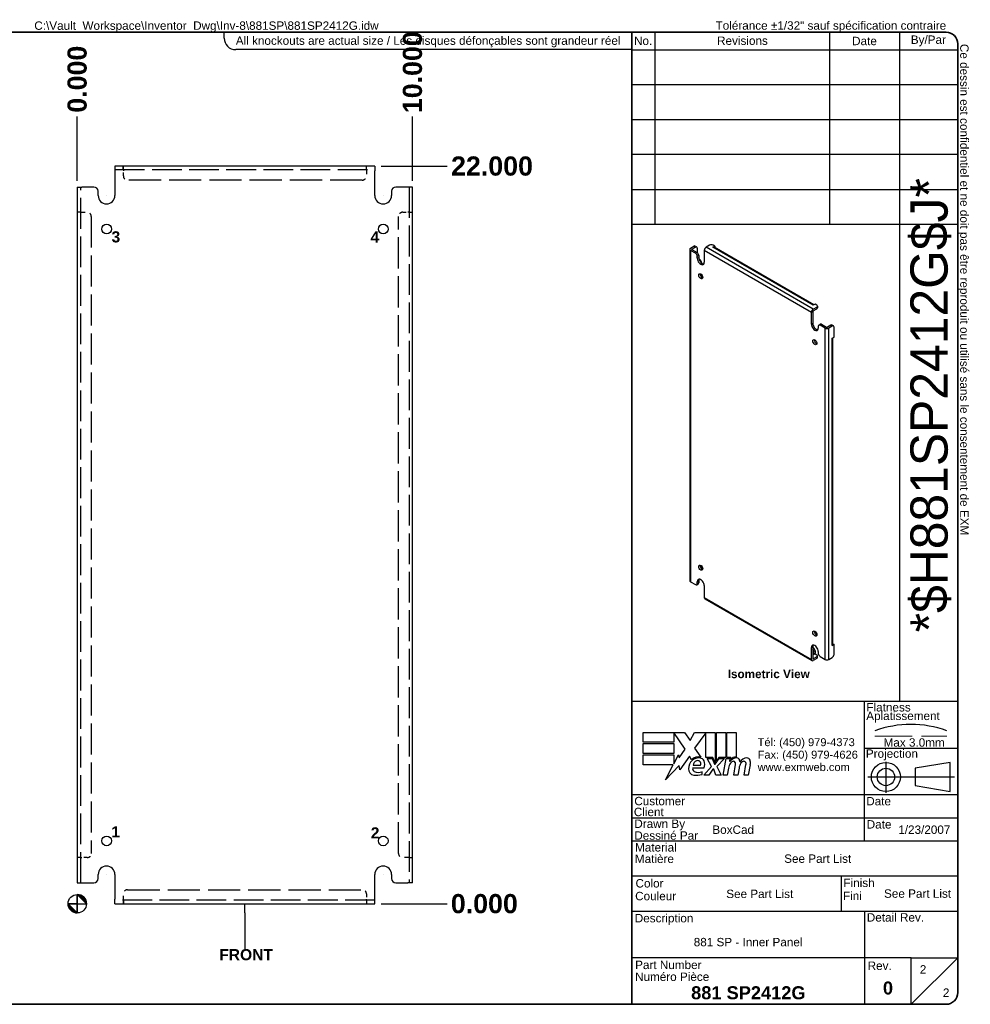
# Model space of a CAD drawing. Header units: inches. Extents: x 1.7 to 47.3, y 1.2 to 30.6.
# Tile 2 of 2: x 18.9 to 47.3, y 1.2 to 30.6. Entities that reach past the tile are written whole.
import ezdxf
from ezdxf.enums import TextEntityAlignment as Align

# ---------------------------------------------------------------- set-up
doc = ezdxf.new("R2010")
doc.units = ezdxf.units.IN
doc.header["$LTSCALE"] = 4.761905
doc.header["$MEASUREMENT"] = 0
for name, pattern in [('CHAIN', [0.7087, 0.4724, -0.0591, 0.1181, -0.0591]), ('DASHED', [0.2067, 0.1654, -0.0413]), ('DASHED_SPACE', [0.2067, 0.1654, -0.0413])]:
    doc.linetypes.add(name, pattern=pattern)
doc.layers.get('0').update_dxf_attribs({"lineweight": 25})
for name, color, linetype, lineweight in [('Centerline(ANSI)', 7, 'Continuous', 25), ('Dimensions(ANSI)', 7, 'Continuous', 25), ('Hidden Edges(ANSI)', 7, 'DASHED_SPACE', 25), ('Sketch Geometry(ANSI)', 7, 'Continuous', 25), ('Symbols(ANSI)', 7, 'Continuous', 25), ('Visible Edges(ANSI)', 7, 'Continuous', 25), ('Visible Tangent Edges(ANSI)', 7, 'Continuous', 25), ('Work Point(ANSI)', 7, 'Continuous', 25)]:
    doc.layers.add(name, color=color, linetype=linetype, lineweight=lineweight)
doc.styles.add('Current-ANSI', font='arial.ttf')
doc.styles.add('Dimension-ANSI', font='arialbd.ttf')
doc.styles.add('Text Style44', font='arialbd.ttf')
doc.styles.add('Text Style83', font='FRE3OF9X.TTF')
doc.dimstyles.new('INCH-ANSI', dxfattribs={"dimscale": 4.761905, "dimtxt": 0.12, "dimasz": 0.098425, "dimexe": 0.04, "dimexo": 0.04, "dimgap": 0.031496, "dimtad": 0, "dimtih": 1, "dimtoh": 1, "dimdec": 3, "dimrnd": 1e-08, "dimzin": 0, "dimdsep": 46, "dimtxsty": 'Dimension-ANSI', "dimcen": 0.09, "dimdle": 0.312, "dimclrd": 179, "dimclre": 179, "dimclrt": 7, "dimadec": 1, "dimazin": 0, "dimtfac": 1, "dimtdec": 3, "dimtofl": 0, "dimtmove": 0, "dimatfit": 3, "dimfxl": 1, "dimtolj": 1, "dimtzin": 4, "dimlwd": 25, "dimlwe": 25, "dimarcsym": 0})
doc.dimstyles.new('INCH-ANSI-VERTICAL', dxfattribs={"dimscale": 4.761905, "dimtxt": 0.12, "dimasz": 0.098425, "dimexe": 0.04, "dimexo": 0.04, "dimgap": 0.031496, "dimtad": 0, "dimtih": 1, "dimtoh": 1, "dimdec": 3, "dimrnd": 1e-08, "dimzin": 0, "dimdsep": 46, "dimtxsty": 'Dimension-ANSI', "dimcen": 0.09, "dimdle": 0.312, "dimclrd": 179, "dimclre": 179, "dimclrt": 7, "dimadec": 1, "dimazin": 0, "dimtfac": 1, "dimtdec": 3, "dimtofl": 0, "dimtmove": 0, "dimatfit": 3, "dimfxl": 1, "dimtolj": 1, "dimtzin": 4, "dimlwd": 25, "dimlwe": 25, "dimarcsym": 0})

# ---------------------------------------------------------------- blocks, each defined once
blk = doc.blocks.new('Origin Indicator Symbol1')
at = {"layer": 'Dimensions(ANSI)'}
h = blk.add_hatch(color=7, dxfattribs=at)
edge = h.paths.add_edge_path(flags=0)
edge.add_line((7.11, 1.433), (7.208, 1.334))
edge.add_arc((7.11, 1.334), 0.0984, 0, 90)
h = blk.add_hatch(color=7, dxfattribs=at)
edge = h.paths.add_edge_path(flags=0)
edge.add_line((7.11, 1.236), (7.011, 1.334))
edge.add_arc((7.11, 1.334), 0.0984, 180, 270)
at = {"layer": 'Dimensions(ANSI)', "color": 7, "linetype": 'Continuous'}
for p, q in [((7.11, 1.433), (7.208, 1.334)), ((7.11, 1.236), (7.011, 1.334))]:
    blk.add_line(p, q, dxfattribs=at)
at = {"layer": 'Dimensions(ANSI)', "color": 7, "linetype": 'Continuous', "flags": 128}
for points in [[(7.11, 1.334), (7.208, 1.334), (7.11, 1.433), (7.11, 1.334)], [(7.11, 1.334), (7.11, 1.433), (7.11, 1.236), (7.11, 1.334)], [(7.11, 1.334), (7.11, 1.236), (7.011, 1.334), (7.11, 1.334)], [(7.11, 1.334), (7.011, 1.334), (7.11, 1.334), (7.11, 1.334)]]:
    blk.add_lwpolyline(points, dxfattribs=at)
at = {"layer": 'Dimensions(ANSI)', "color": 7, "linetype": 'Continuous'}
blk.add_circle((7.11, 1.334), 0.0984, dxfattribs=at)
for start, end in [(0, 90), (180, 270)]:
    blk.add_arc((7.11, 1.334), 0.0984, start, end, dxfattribs=at)
at = {"layer": 'Dimensions(ANSI)', "color": 7}
for points in [[(7.11, 1.334), (7.208, 1.334), (7.11, 1.433), (7.11, 1.334)], [(7.11, 1.334), (7.11, 1.433), (7.11, 1.236), (7.11, 1.334)], [(7.11, 1.334), (7.11, 1.236), (7.011, 1.334), (7.11, 1.334)], [(7.11, 1.334), (7.011, 1.334), (7.11, 1.334)]]:
    blk.add_solid(points, dxfattribs=at)
blk = doc.blocks.new('Datum Identifier4')
at = {"layer": 'Symbols(ANSI)', "color": 7, "linetype": 'Continuous', "lineweight": 25}
for p, q in [((8.91, 1.236), (8.91, 1.334)), ((8.91, 1.236), (8.91, 1.034)), ((8.91, 1.034), (8.91, 0.85))]:
    blk.add_line(p, q, dxfattribs=at)
at = {"layer": 'Symbols(ANSI)', "color": 7, "insert": (8.634, 0.726), "char_height": 0.12, "attachment_point": 7, "line_spacing_factor": 0.25, "style": 'Dimension-ANSI'}
blk.add_mtext('FRONT', dxfattribs=at)
blk = doc.blocks.new('Leader Text1')
at = {"layer": 'Symbols(ANSI)', "color": 7, "insert": (7.478, 8.433), "char_height": 0.12, "attachment_point": 7, "line_spacing_factor": 0.25, "style": 'Dimension-ANSI'}
blk.add_mtext('3', dxfattribs=at)
blk = doc.blocks.new('Leader Text2')
at = {"layer": 'Symbols(ANSI)', "color": 7, "insert": (10.259, 8.434), "char_height": 0.12, "attachment_point": 7, "line_spacing_factor": 0.25, "style": 'Dimension-ANSI'}
blk.add_mtext('4', dxfattribs=at)
blk = doc.blocks.new('Leader Text3')
at = {"layer": 'Symbols(ANSI)', "color": 7, "insert": (7.476, 2.046), "char_height": 0.12, "attachment_point": 7, "line_spacing_factor": 0.25, "style": 'Dimension-ANSI'}
blk.add_mtext('1', dxfattribs=at)
blk = doc.blocks.new('Leader Text4')
at = {"layer": 'Symbols(ANSI)', "color": 7, "insert": (10.261, 2.035), "char_height": 0.12, "attachment_point": 7, "line_spacing_factor": 0.25, "style": 'Dimension-ANSI'}
blk.add_mtext('2', dxfattribs=at)
blk = doc.blocks.new('*D15')
at = {"layer": 'Defpoints', "color": 0, "linetype": 'Continuous', "transparency": 16777216}
for p in [(20.617, 27.693), (20.617, 25.586), (20.617, 25.586)]:
    blk.add_point(p, dxfattribs=at)
at = {"layer": 'Dimensions(ANSI)', "color": 179, "linetype": 'Continuous', "lineweight": 25, "transparency": 16777216}
blk.add_line((20.617, 25.777), (20.617, 27.693), dxfattribs=at)
at = {"layer": 'Dimensions(ANSI)', "color": 7, "linetype": 'Continuous', "lineweight": 25, "transparency": 16777216, "insert": (20.617, 28.805), "char_height": 0.5714, "attachment_point": 5, "rotation": 90, "style": 'Dimension-ANSI'}
blk.add_mtext('\\A1;0.000', dxfattribs=at)
blk = doc.blocks.new('*D16')
at = {"layer": 'Defpoints', "color": 0, "linetype": 'Continuous', "transparency": 16777216}
for p in [(30.617, 27.693), (20.617, 25.586), (30.617, 25.586)]:
    blk.add_point(p, dxfattribs=at)
at = {"layer": 'Dimensions(ANSI)', "color": 179, "linetype": 'Continuous', "lineweight": 25, "transparency": 16777216}
blk.add_line((30.617, 25.777), (30.617, 27.693), dxfattribs=at)
at = {"layer": 'Dimensions(ANSI)', "color": 7, "linetype": 'Continuous', "lineweight": 25, "transparency": 16777216, "insert": (30.617, 29.013), "char_height": 0.5714, "attachment_point": 5, "rotation": 90, "style": 'Dimension-ANSI'}
blk.add_mtext('\\A1;10.000', dxfattribs=at)
blk = doc.blocks.new('*D17')
at = {"layer": 'Defpoints', "color": 0, "linetype": 'Continuous', "transparency": 16777216}
for p in [(29.492, 4.211), (29.492, 4.211), (31.646, 4.211)]:
    blk.add_point(p, dxfattribs=at)
at = {"layer": 'Dimensions(ANSI)', "color": 179, "linetype": 'Continuous', "lineweight": 25, "transparency": 16777216}
blk.add_line((29.683, 4.211), (31.646, 4.211), dxfattribs=at)
at = {"layer": 'Dimensions(ANSI)', "color": 7, "linetype": 'Continuous', "lineweight": 25, "transparency": 16777216, "insert": (32.758, 4.211), "char_height": 0.5714, "attachment_point": 5, "style": 'Dimension-ANSI'}
blk.add_mtext('\\A1;0.000', dxfattribs=at)
blk = doc.blocks.new('*D18')
at = {"layer": 'Defpoints', "color": 0, "linetype": 'Continuous', "transparency": 16777216}
for p in [(29.492, 26.211), (31.646, 26.211), (29.492, 4.211)]:
    blk.add_point(p, dxfattribs=at)
at = {"layer": 'Dimensions(ANSI)', "color": 179, "linetype": 'Continuous', "lineweight": 25, "transparency": 16777216}
blk.add_line((29.683, 26.211), (31.646, 26.211), dxfattribs=at)
at = {"layer": 'Dimensions(ANSI)', "color": 7, "linetype": 'Continuous', "lineweight": 25, "transparency": 16777216, "insert": (32.987, 26.211), "char_height": 0.5714, "attachment_point": 5, "style": 'Dimension-ANSI'}
blk.add_mtext('\\A1;22.000', dxfattribs=at)
blk = doc.blocks.new('Leader Text5')
at = {"layer": 'Symbols(ANSI)', "color": 7, "insert": (7.476, 2.046), "char_height": 0.12, "attachment_point": 7, "line_spacing_factor": 0.25, "style": 'Dimension-ANSI'}
blk.add_mtext('1', dxfattribs=at)
blk = doc.blocks.new('Borders EXM - B (Inch) - B')
at = {"layer": 'Sketch Geometry(ANSI)', "linetype": 'Continuous', "lineweight": 35}
for p, q in [((16.438, 10.692), (0.437, 10.692)), ((16.562, 0.38), (16.562, 10.567)), ((0.437, 0.255), (16.438, 0.255))]:
    blk.add_line(p, q, dxfattribs=at)
at = {"layer": 'Sketch Geometry(ANSI)'}
for p, q in [((8.688, 10.63), (8.688, 10.692)), ((13.062, 10.692), (13.062, 10.505)), ((13.062, 10.505), (8.812, 10.505))]:
    blk.add_line(p, q, dxfattribs=at)
at = {"layer": 'Sketch Geometry(ANSI)', "linetype": 'Continuous', "lineweight": 35}
for centre, start, end in [((16.438, 10.567), 0, 90), ((16.438, 0.38), 270, 0)]:
    blk.add_arc(centre, 0.125, start, end, dxfattribs=at)
at = {"layer": 'Sketch Geometry(ANSI)'}
blk.add_arc((8.812, 10.63), 0.125, 180, 270, dxfattribs=at)
at = {"layer": 'Symbols(ANSI)', "color": 7, "char_height": 0.09, "style": 'Current-ANSI'}
for s, insert, attachment_point in [('Tolérance ±1/32" sauf spécification contraire', (13.963, 10.692), 7), ('All knockouts are actual size / Les disques défonçables sont grandeur réel', (8.812, 10.647), 1)]:
    blk.add_mtext(s, dxfattribs=dict(at, insert=insert, attachment_point=attachment_point))
at = {"layer": 'Symbols(ANSI)', "color": 7, "insert": (16.562, 10.567), "char_height": 0.09, "attachment_point": 7, "rotation": 270, "style": 'Current-ANSI'}
blk.add_mtext('Ce dessin est confidentiel et ne doit pas être reproduit ou utilisé sans le consentement de EXM', dxfattribs=at)
at = {"layer": 'Symbols(ANSI)', "color": 7, "style": 'Current-ANSI'}
blk.add_attdef('FILENAME_AND_PATH_001', (6.649, 10.718), '', height=0.09, dxfattribs=at)
blk = doc.blocks.new('Title Blocks EXM - ANSI B')
for p, q in [((13.372, 3.063), (13.372, 3.17)), ((13.372, 3.17), (13.818, 3.17)), ((13.824, 2.989), (13.701, 3.168)), ((13.701, 3.168), (13.701, 3.063)), ((13.818, 3.17), (13.877, 3.083)), ((13.877, 3.083), (13.923, 3.17)), ((13.923, 3.17), (14.146, 3.17)), ((14.046, 3.166), (13.924, 3.002)), ((14.046, 2.9), (14.046, 3.166)), ((14.146, 3.17), (14.146, 2.842)), ((14.16, 3.17), (14.259, 3.17)), ((14.16, 2.866), (14.16, 3.17)), ((14.259, 3.17), (14.259, 2.9)), ((14.273, 3.17), (14.372, 3.17)), ((14.273, 2.9), (14.273, 3.17)), ((14.372, 3.17), (14.372, 2.905)), ((13.701, 3.063), (13.372, 3.063)), ((13.372, 3.049), (13.701, 3.049)), ((13.372, 2.942), (13.372, 3.049)), ((13.701, 3.049), (13.701, 2.942)), ((13.758, 2.895), (13.824, 2.989)), ((13.924, 3.002), (13.993, 2.903)), ((13.701, 2.942), (13.372, 2.942)), ((13.372, 2.82), (13.372, 2.927)), ((13.372, 2.927), (13.701, 2.927)), ((13.701, 2.831), (13.752, 2.929)), ((13.701, 2.927), (13.701, 2.831)), ((13.752, 2.929), (13.758, 2.895)), ((13.87, 2.914), (13.765, 2.768)), ((13.893, 2.876), (13.87, 2.914)), ((14.121, 2.9), (14.046, 2.9)), ((14.059, 2.891), (14.113, 2.891)), ((14.105, 2.802), (14.059, 2.891)), ((14.113, 2.891), (14.139, 2.83)), ((14.146, 2.842), (14.121, 2.9)), ((14.146, 2.83), (14.19, 2.891)), ((14.185, 2.9), (14.16, 2.866)), ((14.245, 2.891), (14.164, 2.803)), ((14.259, 2.9), (14.185, 2.9)), ((14.19, 2.891), (14.245, 2.891)), ((14.232, 2.709), (14.264, 2.891)), ((14.264, 2.891), (14.302, 2.891)), ((14.314, 2.9), (14.273, 2.9)), ((14.302, 2.891), (14.299, 2.859)), ((14.299, 2.859), (14.309, 2.859)), ((14.312, 2.88), (14.314, 2.9)), ((13.695, 2.82), (13.372, 2.82)), ((13.612, 2.661), (13.695, 2.82)), ((13.758, 2.815), (13.612, 2.661)), ((13.765, 2.768), (13.758, 2.815)), ((13.905, 2.788), (14.027, 2.788)), ((13.91, 2.818), (13.99, 2.818)), ((14.023, 2.709), (14.105, 2.802)), ((14.122, 2.774), (14.077, 2.709)), ((14.13, 2.774), (14.122, 2.774)), ((14.155, 2.709), (14.13, 2.774)), ((14.139, 2.83), (14.146, 2.83)), ((14.164, 2.803), (14.209, 2.709)), ((14.289, 2.784), (14.276, 2.709)), ((14.345, 2.709), (14.365, 2.824)), ((14.402, 2.784), (14.389, 2.709)), ((14.457, 2.709), (14.477, 2.824)), ((14.523, 2.823), (14.501, 2.709)), ((14.005, 2.718), (14.005, 2.748)), ((14.077, 2.709), (14.023, 2.709)), ((14.209, 2.709), (14.155, 2.709)), ((14.276, 2.709), (14.232, 2.709)), ((14.389, 2.709), (14.345, 2.709)), ((14.501, 2.709), (14.457, 2.709))]:
    blk.add_line(p, q)
for centre, radius, start, end in [((13.991, 2.772), 0.133, 134.1684, 176.5646), ((13.968, 2.796), 0.11, 77.079, 133.1785), ((13.968, 2.796), 0.0996, 80.4085, 134.1684), ((13.965, 2.811), 0.056, 109.3797, 172.9975), ((13.959, 2.83), 0.0365, 51.1652, 109.3797), ((13.962, 2.833), 0.0318, 331.4547, 51.1652), ((13.981, 2.843), 0.0507, 23.8445, 85.0802), ((13.941, 2.826), 0.094, 336.1555, 23.8445), ((14.376, 2.816), 0.08, 89.4776, 147.4114), ((14.346, 2.818), 0.042, 96.03, 147.5992), ((14.37, 2.825), 0.08, 88.7952, 136.5849), ((14.344, 2.839), 0.02, 23.5571, 96.03), ((14.377, 2.862), 0.0338, 16.9928, 89.4776), ((14.317, 2.844), 0.096, 3.6169, 16.9928), ((14.486, 2.814), 0.0819, 89.6788, 153.9508), ((14.458, 2.818), 0.042, 96.1027, 147.6083), ((14.456, 2.839), 0.02, 23.5487, 96.1027), ((14.487, 2.861), 0.035, 18.4748, 89.6788), ((14.429, 2.842), 0.096, 349, 18.4748), ((13.925, 2.776), 0.0658, 176.5646, 261.5605), ((13.936, 2.779), 0.032, 163.5261, 244.6784), ((13.966, 2.842), 0.102, 244.6784, 292.5609), ((14.442, 2.757), 0.155, 147.5992, 170), ((14.325, 2.831), 0.041, 350, 23.5571), ((14.555, 2.759), 0.155, 148.5584, 170.8257), ((14.437, 2.831), 0.041, 349.9922, 23.5487), ((13.945, 2.911), 0.202, 261.5605, 287.3343)]:
    blk.add_arc(centre, radius, start, end)
at = {"layer": 'Centerline(ANSI)', "linetype": 'DASHED', "lineweight": 18, "ltscale": 0.507983}
blk.add_line((15.861, 3.128), (16.632, 3.128), dxfattribs=at)
at = {"layer": 'Centerline(ANSI)', "linetype": 'CHAIN', "ltscale": 0.185148}
blk.add_line((15.979, 2.855), (15.979, 2.521), dxfattribs=at)
at = {"layer": 'Centerline(ANSI)', "linetype": 'CHAIN', "ltscale": 0.437897}
blk.add_line((15.786, 2.691), (16.717, 2.691), dxfattribs=at)
at = {"layer": 'Sketch Geometry(ANSI)'}
for p, q in [((13.25, 10.687), (16.625, 10.687)), ((13.5, 10.687), (13.5, 8.625)), ((15.375, 10.687), (15.375, 8.625)), ((16.125, 10.687), (16.125, 3.5)), ((13.25, 10.5), (16.75, 10.5)), ((16.75, 10.562), (16.75, 0.375)), ((13.25, 10.125), (16.75, 10.125)), ((13.25, 9.75), (16.75, 9.75)), ((16.75, 9.375), (13.25, 9.375)), ((13.25, 9), (16.75, 9)), ((16.75, 9), (16.75, 8.625)), ((13.25, 8.625), (16.75, 8.625)), ((16.75, 3.5), (13.25, 3.5)), ((15.75, 2), (15.75, 3.5)), ((15.75, 3), (16.75, 3)), ((16.669, 2.847), (16.294, 2.785)), ((16.294, 2.785), (16.294, 2.598)), ((16.669, 2.535), (16.669, 2.847)), ((16.294, 2.598), (16.669, 2.535)), ((16.75, 2.5), (13.25, 2.5)), ((16.75, 2.25), (13.25, 2.25)), ((16.75, 2), (13.25, 2)), ((13.25, 1.629), (16.75, 1.629)), ((15.499, 1.629), (15.499, 1.25)), ((13.25, 1.25), (16.75, 1.25)), ((15.75, 1.25), (15.75, 0.75)), ((15.75, 0.75), (13.25, 0.75)), ((16.25, 0.75), (15.75, 0.75)), ((15.75, 0.75), (15.75, 0.25)), ((16.25, 0.25), (16.25, 0.75)), ((16.25, 0.75), (16.75, 0.75)), ((16.25, 0.25), (16.75, 0.75)), ((16.625, 0.25), (13.25, 0.25))]:
    blk.add_line(p, q, dxfattribs=at)
at = {"layer": 'Sketch Geometry(ANSI)', "linetype": 'Continuous', "lineweight": 35}
for p, q in [((13.25, 8.625), (13.25, 10.687)), ((13.25, 8.625), (13.25, 3.5)), ((13.25, 0.25), (13.25, 3.5))]:
    blk.add_line(p, q, dxfattribs=at)
at = {"layer": 'Sketch Geometry(ANSI)'}
for radius in [0.156, 0.0935]:
    blk.add_circle((15.979, 2.691), radius, dxfattribs=at)
for centre, radius, start, end in [((16.625, 10.562), 0.125, 0, 90), ((16.247, 2.112), 1.143, 70.2973, 109.7027), ((16.625, 0.375), 0.125, 270, 0)]:
    blk.add_arc(centre, radius, start, end, dxfattribs=at)
at = {"layer": 'Symbols(ANSI)', "color": 7, "char_height": 0.09, "style": 'Current-ANSI'}
for s, insert, width, attachment_point in [('No.', (13.373, 10.595), 0.25039, 5), ('Revisions', (14.439, 10.596), 1.87331, 5), ('Date', (15.749, 10.593), 0.75135, 5), ('By/Par', (16.435, 10.594), 0.62202, 5), ('Date', (15.773, 2.136), 0.26554, 7), ('Rev.', (15.783, 0.618), 0.25854, 7)]:
    blk.add_mtext(s, dxfattribs=dict(at, insert=insert, width=width, attachment_point=attachment_point))
for s, insert, attachment_point in [('\\fArial|b1|i0;\\H0.0900;Isometric View', (14.281, 3.842), 1), ('Flatness', (15.77, 3.393), 7), ('Aplatissement', (15.768, 3.275), 7), ('Max 3.0mm', (15.954, 3.015), 7), ('Projection', (15.764, 2.87), 7), ('Customer', (13.278, 2.386), 7), ('Date', (15.768, 2.385), 7), ('Client', (13.273, 2.269), 7), ('Drawn By', (13.278, 2.117), 7), ('Dessiné Par', (13.278, 2.016), 7), ('Material', (13.286, 1.889), 7), ('Matière', (13.284, 1.766), 7), ('Color', (13.291, 1.503), 7), ('Finish', (15.523, 1.508), 7), ('Couleur', (13.287, 1.366), 7), ('Fini', (15.518, 1.37), 7), ('Description', (13.283, 1.103), 7), ('Detail Rev.', (15.774, 1.137), 7), ('Part Number', (13.287, 0.627), 7), ('Numéro Pièce', (13.286, 0.5), 7)]:
    blk.add_mtext(s, dxfattribs=dict(at, insert=insert, attachment_point=attachment_point))
at = {"layer": 'Symbols(ANSI)', "color": 7, "insert": (14.602, 3.107), "char_height": 0.085, "attachment_point": 1, "line_spacing_factor": 0.944221, "style": 'Current-ANSI'}
blk.add_mtext('\\fArial|b0|i0;\\H0.0850;Tél: (450) 979-4373\\PFax: (450) 979-4626\\Pwww.exmweb.com', dxfattribs=at)
at = {"layer": 'Symbols(ANSI)', "color": 7, "style": 'Current-ANSI'}
for tag, p in [('REV1', (13.375, 10.313)), ('REV1DATE', (15.75, 10.31)), ('REV1BY', (16.437, 10.313)), ('REV2', (13.373, 9.938)), ('REV2DATE', (15.747, 9.941)), ('REV2BY', (16.437, 9.938)), ('REV3', (13.374, 9.563)), ('REV3DATE', (15.752, 9.563)), ('REV3BY', (16.437, 9.564)), ('REV4', (13.377, 9.188)), ('REV4DATE', (15.752, 9.188)), ('REV4BY', (16.441, 9.188)), ('REV5', (13.373, 8.813)), ('REV5DATE', (15.752, 8.813)), ('REV5BY', (16.438, 8.811)), ('MFG_APPROVED_DATE', (16.393, 2.374)), ('DETAIL_REV', (16.249, 0.926))]:
    blk.add_attdef(tag, text='', height=0.09, dxfattribs=at).set_placement(p, align=Align.MIDDLE_CENTER)
for tag, p in [('REV1DESC', (13.526, 10.31)), ('REV2DESC', (13.525, 9.937)), ('REV3DESC', (13.528, 9.564)), ('REV4DESC', (13.533, 9.19)), ('REV5DESC', (13.532, 8.811)), ('COMPANY', (14.12, 2.375))]:
    blk.add_attdef(tag, text='', height=0.09, dxfattribs=at).set_placement(p, align=Align.MIDDLE_LEFT)
at = {"layer": 'Symbols(ANSI)', "color": 7, "style": 'Text Style83'}
blk.add_attdef('BARCODE_001', (16.642, 4.244), '', height=0.4, rotation=90, dxfattribs=at)
at = {"layer": 'Symbols(ANSI)', "color": 7}
for tag, p, height, style in [('AUTHOR_001', (14.116, 2.08), 0.09, 'Current-ANSI'), ('IDW_DATE_001', (16.112, 2.08), 0.09, 'Current-ANSI'), ('MATERIEL_001', (14.887, 1.769), 0.09, 'Current-ANSI'), ('COLOR_001', (14.265, 1.391), 0.09, 'Current-ANSI'), ('FINISH_001', (15.959, 1.394), 0.09, 'Current-ANSI'), ('IDW_DESC_001', (13.916, 0.873), 0.09, 'Current-ANSI'), ('Sheet_Number_001', (16.343, 0.58), 0.09, 'Current-ANSI'), ('IDW_NAME_001', (13.888, 0.304), 0.14, 'Text Style44'), ('IDW_REV_001', (15.947, 0.355), 0.14, 'Text Style44'), ('Number_of_sheets_001', (16.591, 0.33), 0.09, 'Current-ANSI')]:
    blk.add_attdef(tag, p, '', height=height, dxfattribs=dict(at, style=style))

msp = doc.modelspace()

# ---------------------------------------------------------------- linework, layer by layer
at = {"layer": 'Hidden Edges(ANSI)', "ltscale": 0.071898}
for p, q in [((21.9921, 26.1064), (21.9921, 26.2114)), ((21.9923, 26.1064), (21.9923, 26.2114)), ((29.2423, 26.1064), (29.2423, 26.2114)), ((29.2425, 26.1064), (29.2425, 26.2114)), ((20.7223, 24.8366), (20.6173, 24.8366)), ((20.7223, 24.8364), (20.6173, 24.8364)), ((30.5123, 24.8366), (30.6173, 24.8366)), ((30.5123, 24.8364), (30.6173, 24.8364)), ((20.7223, 5.5864), (20.6173, 5.5864)), ((20.7223, 5.5862), (20.6173, 5.5862)), ((30.5123, 5.5864), (30.6173, 5.5864)), ((30.5123, 5.5862), (30.6173, 5.5862)), ((21.9921, 4.3164), (21.9921, 4.2114)), ((21.9923, 4.3164), (21.9923, 4.2114)), ((29.2423, 4.3164), (29.2423, 4.2114)), ((29.2425, 4.3164), (29.2425, 4.2114))]:
    msp.add_line(p, q, dxfattribs=at)
at = {"layer": 'Hidden Edges(ANSI)', "ltscale": 1.124819}
for p, q in [((21.7423, 26.1064), (29.4923, 26.1064)), ((29.4923, 4.3164), (21.7423, 4.3164))]:
    msp.add_line(p, q, dxfattribs=at)
at = {"layer": 'Hidden Edges(ANSI)', "ltscale": 0.033289}
for p, q in [((21.9923, 26.1064), (21.9923, 26.0754)), ((29.2423, 26.1064), (29.2423, 26.0754)), ((20.7223, 24.8364), (20.7533, 24.8364)), ((30.5123, 24.8364), (30.4813, 24.8364)), ((20.7223, 5.5864), (20.7533, 5.5864)), ((30.5123, 5.5864), (30.4813, 5.5864)), ((21.9923, 4.3164), (21.9923, 4.3474)), ((29.2423, 4.3164), (29.2423, 4.3474))]:
    msp.add_line(p, q, dxfattribs=at)
at = {"layer": 'Hidden Edges(ANSI)', "ltscale": 0.107553}
for p, q in [((21.9923, 25.9184), (21.9923, 26.0754)), ((29.2423, 26.0754), (29.2423, 25.9184)), ((20.7533, 24.8364), (20.9103, 24.8364)), ((30.3243, 24.8364), (30.4813, 24.8364)), ((20.9103, 5.5864), (20.7533, 5.5864)), ((30.4813, 5.5864), (30.3243, 5.5864)), ((21.9923, 4.3474), (21.9923, 4.5044)), ((29.2423, 4.5044), (29.2423, 4.3474))]:
    msp.add_line(p, q, dxfattribs=at)
at = {"layer": 'Hidden Edges(ANSI)', "ltscale": 1.165785}
for p, q in [((20.7223, 4.8364), (20.7223, 25.5864)), ((30.5123, 25.5864), (30.5123, 4.8364))]:
    msp.add_line(p, q, dxfattribs=at)
at = {"layer": 'Hidden Edges(ANSI)', "ltscale": 1.219158}
for p, q in [((29.1173, 25.7934), (22.1173, 25.7934)), ((22.1173, 4.6294), (29.1173, 4.6294))]:
    msp.add_line(p, q, dxfattribs=at)
at = {"layer": 'Hidden Edges(ANSI)', "ltscale": 1.181837}
for p, q in [((21.0353, 24.7114), (21.0353, 5.7114)), ((30.1993, 5.7114), (30.1993, 24.7114))]:
    msp.add_line(p, q, dxfattribs=at)
at = {"layer": 'Hidden Edges(ANSI)', "ltscale": 0.134535}
for centre, start, end in [((22.1173, 25.9184), 180, 270), ((29.1173, 25.9184), 270, 0), ((20.9103, 24.7114), 0, 90), ((30.3243, 24.7114), 90, 180), ((20.9103, 5.7114), 270, 0), ((30.3243, 5.7114), 180, 270), ((22.1173, 4.5044), 90, 180), ((29.1173, 4.5044), 0, 90)]:
    msp.add_arc(centre, 0.125, start, end, dxfattribs=at)
at = {"layer": 'Visible Edges(ANSI)'}
for p, q in [((29.4923, 26.2114), (21.7423, 26.2114)), ((21.7423, 26.2114), (21.7423, 26.0754)), ((29.4923, 26.2114), (29.4923, 26.0754)), ((21.7423, 26.0754), (21.7423, 25.3364)), ((29.4923, 25.3364), (29.4923, 26.0754)), ((20.6173, 25.5864), (20.7533, 25.5864)), ((20.6173, 25.5864), (20.6173, 4.8364)), ((21.1173, 25.5864), (20.7533, 25.5864)), ((30.4813, 25.5864), (30.1173, 25.5864)), ((30.6173, 25.5864), (30.4813, 25.5864)), ((30.6173, 4.8364), (30.6173, 25.5864)), ((21.2423, 25.3364), (21.2423, 25.4614)), ((29.9923, 25.4614), (29.9923, 25.3364)), ((38.9068, 23.763), (39.0103, 23.8228)), ((38.9501, 23.738), (39.0536, 23.7978)), ((39.0468, 23.8264), (39.0901, 23.8014)), ((39.4744, 23.8525), (39.3708, 23.7928)), ((39.5728, 23.7904), (39.629, 23.8228)), ((39.5729, 23.7903), (39.5728, 23.7904)), ((39.573, 23.7904), (39.5729, 23.7903)), ((39.629, 23.8228), (39.5775, 23.8525)), ((42.5867, 22.0772), (39.6126, 23.7943)), ((39.629, 23.8228), (39.629, 23.7849)), ((38.8836, 23.7306), (38.8836, 13.8476)), ((39.0569, 23.6115), (38.9068, 23.6982)), ((38.9501, 23.7232), (39.1003, 23.6365)), ((39.1052, 23.768), (39.1052, 23.6334)), ((39.1085, 23.4627), (39.1085, 23.5222)), ((39.1518, 23.5472), (39.1518, 23.4877)), ((39.3147, 23.6956), (39.3147, 23.3436)), ((39.1592, 23.4391), (39.1827, 23.4255)), ((39.2343, 23.3362), (39.2343, 23.3234)), ((39.2343, 22.9777), (39.2343, 22.8989)), ((42.5634, 22.0637), (42.5633, 22.0638)), ((42.5633, 22.0638), (42.5634, 22.0638)), ((42.6196, 22.0962), (42.5634, 22.0637)), ((42.6711, 22.0664), (42.6196, 22.0962)), ((42.6924, 22.0367), (42.6924, 21.9867)), ((42.5115, 21.498), (42.5115, 21.85)), ((42.5548, 21.875), (42.5548, 21.523)), ((42.5676, 21.9471), (42.6711, 22.0069)), ((42.5676, 21.8971), (42.6711, 21.9569)), ((42.7177, 21.4385), (42.7177, 21.3789)), ((42.7328, 21.4718), (42.7761, 21.4968)), ((42.9194, 21.3815), (42.7693, 21.4682)), ((42.8126, 21.4932), (42.9627, 21.4065)), ((43.0918, 21.4663), (42.9883, 21.4065)), ((43.1351, 21.4413), (43.0316, 21.3815)), ((43.1716, 21.4449), (43.1283, 21.4699)), ((43.1867, 21.114), (43.1867, 21.4115)), ((43.1305, 21.0815), (43.1867, 21.114)), ((43.1305, 21.0814), (43.1305, 21.0815)), ((43.1306, 21.0815), (43.1305, 21.0814)), ((43.1538, 11.9453), (43.1538, 21.095)), ((39.2192, 14.2533), (39.2069, 14.2462)), ((38.9068, 13.8152), (39.0569, 13.7285)), ((39.1085, 13.7583), (39.1085, 13.8178)), ((39.1518, 13.8428), (39.1518, 13.7833)), ((39.0934, 13.7249), (39.1367, 13.7499)), ((39.3147, 13.6987), (39.3147, 13.3468)), ((39.3312, 13.3105), (42.5279, 11.4648)), ((42.5115, 11.5012), (42.5115, 11.8531)), ((42.5548, 11.8781), (42.5548, 11.5262)), ((42.5548, 11.8543), (42.568, 11.8467)), ((42.6195, 11.7574), (42.6195, 11.6826)), ((43.1867, 11.9452), (43.1305, 11.9128)), ((43.1305, 11.9128), (43.1305, 11.9129)), ((43.1305, 11.9129), (43.1306, 11.9129)), ((43.1538, 11.9642), (43.1867, 11.9452)), ((43.1867, 11.6476), (43.1867, 11.9452)), ((42.5633, 11.6354), (42.5634, 11.6355)), ((42.5634, 11.6354), (42.5633, 11.6354)), ((42.6196, 11.6678), (42.5634, 11.6354)), ((42.6711, 11.5785), (42.5676, 11.5188)), ((42.6711, 11.5285), (42.5676, 11.4688)), ((42.5762, 11.7324), (42.5762, 11.6576)), ((42.6196, 11.6678), (42.6711, 11.6381)), ((42.6924, 11.5583), (42.6924, 11.6083)), ((42.7177, 11.7341), (42.7177, 11.6745)), ((42.7693, 11.5852), (42.9194, 11.4985)), ((43.0316, 11.4985), (43.1351, 11.5583)), ((21.2423, 4.9614), (21.2423, 5.0864)), ((21.7423, 5.0864), (21.7423, 4.3474)), ((29.4923, 4.3474), (29.4923, 5.0864)), ((29.9923, 5.0864), (29.9923, 4.9614)), ((20.6173, 4.8364), (20.7533, 4.8364)), ((20.7533, 4.8364), (21.1173, 4.8364)), ((30.1173, 4.8364), (30.4813, 4.8364)), ((30.6173, 4.8364), (30.4813, 4.8364)), ((21.7423, 4.2114), (21.7423, 4.3474)), ((21.7423, 4.2114), (29.4923, 4.2114)), ((29.4923, 4.2114), (29.4923, 4.3474))]:
    msp.add_line(p, q, dxfattribs=at)
for centre in [(21.4923, 24.3364), (29.7423, 24.3364), (21.4923, 6.0864), (29.7423, 6.0864)]:
    msp.add_circle(centre, 0.145, dxfattribs=at)
for centre, radius, start, end in [((21.1173, 25.4614), 0.125, 0, 90), ((30.1173, 25.4614), 0.125, 90, 180), ((21.4923, 25.3364), 0.25, 180, 0), ((29.7423, 25.3364), 0.25, 180, 0), ((21.4923, 5.0864), 0.25, 0, 180), ((29.7423, 5.0864), 0.25, 0, 180), ((21.1173, 4.9614), 0.125, 270, 0), ((30.1173, 4.9614), 0.125, 180, 270)]:
    msp.add_arc(centre, radius, start, end, dxfattribs=at)
for centre, major_axis, start_param, end_param in [((39.0103, 23.7632), (0.0365, 0.0631), 0, 0.7853982), ((39.0536, 23.7382), (0.0365, 0.0631), 5.4977871, 7.0685835), ((39.3708, 23.728), (0.0397, 0.0687), 0.7853982, 2.3561945), ((39.5259, 23.8228), (0.0729, 0), 0.7853982, 2.3561945), ((39.573, 23.7256), (0.0397, 0.0687), 0, 0.7853982), ((38.9629, 23.7306), (-0.0793, 0), 5.4977871, 7.0685835), ((38.9629, 23.7306), (-0.0181, 0), 5.4977871, 7.0685835), ((39.0569, 23.552), (0.0365, -0.0631), 0.7853982, 2.3561945), ((39.1003, 23.577), (-0.0365, 0.0631), 3.9269908, 5.4977871), ((39.2116, 23.4031), (0.0729, -0.1263), 3.9269908, 7.0685835), ((39.2549, 23.4282), (0.0729, -0.1263), 3.9269908, 5.9816518), ((39.1827, 23.366), (-0.0365, 0.0631), 3.9269908, 5.4977871), ((39.2549, 22.9519), (0.0423, -0.0733), 3.679154, 5.7456239), ((42.5634, 21.999), (0.0397, 0.0687), 0.7311589, 0.7853982), ((42.6195, 22.0367), (0.0729, 0), 5.4977871, 7.0685835), ((42.5676, 21.8824), (0.0397, 0.0687), 0.7853982, 2.3561945), ((42.5676, 21.8824), (0.009, 0.0157), 0.7853982, 2.3561945), ((42.6195, 21.9867), (0.0729, 0), 5.4977871, 6.2831853), ((42.6146, 21.4385), (0.0729, -0.1263), 3.9269908, 7.0685835), ((42.6579, 21.4635), (0.0729, -0.1263), 3.9269908, 5.9816518), ((42.7693, 21.4087), (-0.0365, 0.0631), 5.4977871, 7.0685835), ((42.8126, 21.4337), (-0.0365, 0.0631), 5.4977871, 6.2831853), ((43.0918, 21.4068), (0.0365, 0.0631), 0, 0.7853982), ((43.1351, 21.3818), (0.0365, 0.0631), 5.4977871, 7.0685835), ((42.9755, 21.4139), (0.0793, 0), 3.9269908, 5.4977871), ((42.9755, 21.4139), (0.0181, 0), 3.9269908, 5.4977871), ((42.6579, 20.9872), (0.0423, -0.0733), 3.679154, 5.7456239), ((43.0745, 21.1139), (0.0793, 0), 5.4977871, 5.5520264), ((39.2549, 14.2596), (0.0423, -0.0733), 3.679154, 5.7456239), ((39.1827, 14.3165), (0.0365, -0.0631), 0, 0.7628134), ((38.9629, 13.8476), (-0.0793, 0), 0, 0.7853982), ((39.2116, 13.7583), (-0.0729, 0.1263), 3.9269908, 7.0685835), ((39.2549, 13.7833), (-0.0729, 0.1263), 0.3015335, 0.7853982), ((39.0569, 13.7881), (0.0365, -0.0631), 5.4977871, 7.0685835), ((39.1003, 13.8131), (0.0365, -0.0631), 0, 0.7853982), ((39.3708, 13.3792), (-0.0397, -0.0687), 5.4977871, 6.2831853), ((42.6579, 12.2949), (0.0423, -0.0733), 3.679154, 5.7456239), ((42.6146, 11.7936), (-0.0729, 0.1263), 3.9269908, 7.0685835), ((42.6579, 11.8186), (-0.0729, 0.1263), 0.3015335, 0.7853982), ((42.5247, 11.7622), (0.0365, -0.0631), 0.7853982, 1.7325469), ((42.568, 11.7872), (-0.0365, 0.0631), 3.9269908, 5.4977871), ((43.0745, 11.9453), (0.0793, 0), 5.4977871, 6.2831853), ((42.5676, 11.5335), (-0.0397, -0.0687), 5.4977871, 7.0685835), ((42.5676, 11.5335), (-0.009, -0.0157), 5.4977871, 7.0685835), ((42.5634, 11.6502), (0.009, 0.0157), 3.9269908, 5.4977871), ((42.5634, 11.6502), (0.0397, 0.0687), 5.2663139, 5.4977871), ((42.6195, 11.6083), (0.0729, 0), 5.4977871, 7.0685835), ((42.6195, 11.5583), (0.0729, 0), 5.4977871, 6.2831853), ((42.7693, 11.6448), (-0.0365, 0.0631), 0.7853982, 2.3561945), ((42.9755, 11.5309), (0.0793, 0), 3.9269908, 5.4977871), ((43.1351, 11.6178), (-0.0365, -0.0631), 0.7853982, 2.3561945)]:
    msp.add_ellipse(centre, major_axis=major_axis, ratio=0.5773503, start_param=start_param, end_param=end_param, dxfattribs=at)
for centre in [(39.2116, 22.9269), (42.6146, 20.9622), (39.2116, 14.2346), (42.6146, 12.2699)]:
    msp.add_ellipse(centre, major_axis=(0.0423, -0.0733), ratio=0.5773503, dxfattribs=at)
at = {"layer": 'Visible Tangent Edges(ANSI)'}
for p, q in [((39.0103, 23.8228), (39.0536, 23.7978)), ((42.5676, 21.9471), (39.3708, 23.7928)), ((42.5634, 22.0638), (39.573, 23.7904)), ((38.9068, 23.6982), (38.9068, 13.8152)), ((38.9501, 23.7232), (38.9501, 23.738)), ((39.1003, 23.6365), (39.0569, 23.6115)), ((39.1085, 23.5222), (39.1518, 23.5472)), ((42.5115, 21.85), (39.3147, 23.6956)), ((39.1085, 23.4627), (39.1518, 23.4877)), ((39.1827, 23.4255), (39.1671, 23.4165)), ((39.2254, 23.3311), (39.2343, 23.3362)), ((42.6711, 22.0069), (42.6711, 21.9569)), ((42.5115, 21.498), (42.5548, 21.523)), ((42.7693, 21.4682), (42.8126, 21.4932)), ((43.0918, 21.4663), (43.1351, 21.4413)), ((42.9194, 11.4985), (42.9194, 21.3815)), ((43.0316, 11.4985), (43.0316, 21.3815)), ((43.1306, 11.9129), (43.1306, 21.0815)), ((39.2335, 14.2862), (39.1993, 14.2665)), ((39.1085, 13.8178), (39.1518, 13.8428)), ((39.1518, 13.7833), (39.1085, 13.7583)), ((39.3147, 13.3468), (42.5115, 11.5012)), ((42.5115, 11.8531), (42.5548, 11.8781)), ((42.568, 11.8467), (42.5548, 11.8391)), ((42.5762, 11.7324), (42.6195, 11.7574)), ((42.5762, 11.6576), (42.5548, 11.67)), ((42.5634, 11.6355), (42.5548, 11.6405)), ((42.5676, 11.5188), (42.5548, 11.5262)), ((42.6711, 11.5785), (42.6711, 11.5285))]:
    msp.add_line(p, q, dxfattribs=at)
at = {"layer": 'Work Point(ANSI)', "linetype": 'CHAIN', "ltscale": 0.000455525}
for p, q in [((21.4937, 25.3364), (21.4909, 25.3364)), ((21.4923, 25.3378), (21.4923, 25.335)), ((29.7437, 25.3364), (29.7409, 25.3364)), ((29.7423, 25.3378), (29.7423, 25.335)), ((21.4937, 5.0864), (21.4909, 5.0864)), ((21.4937, 5.0864), (21.4909, 5.0864)), ((21.4923, 5.0878), (21.4923, 5.085)), ((21.4923, 5.0878), (21.4923, 5.085)), ((29.7437, 5.0864), (29.7409, 5.0864)), ((29.7437, 5.0864), (29.7409, 5.0864)), ((29.7423, 5.0878), (29.7423, 5.085)), ((29.7423, 5.0878), (29.7423, 5.085)), ((20.6187, 4.2114), (20.6159, 4.2114)), ((20.6173, 4.2128), (20.6173, 4.21))]:
    msp.add_line(p, q, dxfattribs=at)

# ---------------------------------------------------------------- block references
at = {"xscale": 2.777776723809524, "yscale": 2.777776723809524, "zscale": 2.777776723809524}
for name, p, values in [('Borders EXM - B (Inch) - B', (0.8681, 0.505), {'FILENAME_AND_PATH_001': 'C:\\Vault_Workspace\\Inventor_Dwg\\Inv-8\\881SP\\881SP2412G.idw'}), ('Title Blocks EXM - ANSI B', (0.3472, 0.5177), {'COLOR_001': 'See Part List', 'AUTHOR_001': 'BoxCad', 'IDW_DATE_001': '1/23/2007', 'IDW_REV_001': '0', 'Sheet_Number_001': '2', 'Number_of_sheets_001': '2', 'IDW_DESC_001': '881 SP - Inner Panel', 'IDW_NAME_001': '881 SP2412G', 'BARCODE_001': '*$H881SP2412G$J*', 'FINISH_001': 'See Part List', 'MATERIEL_001': 'See Part List'})]:
    msp.add_blockref(name, p, dxfattribs=at).add_auto_attribs(values)
at = {"layer": 'Dimensions(ANSI)', "xscale": 2.777776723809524, "yscale": 2.777776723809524, "zscale": 2.777776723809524}
msp.add_blockref('Origin Indicator Symbol1', (0.8681, 0.505), dxfattribs=at)
at = {"layer": 'Symbols(ANSI)', "xscale": 2.777776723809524, "yscale": 2.777776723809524, "zscale": 2.777776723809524}
for name in ['Leader Text1', 'Leader Text2', 'Leader Text3', 'Leader Text5', 'Leader Text4', 'Datum Identifier4']:
    msp.add_blockref(name, (0.8681, 0.505), dxfattribs=at)

# ---------------------------------------------------------------- dimensions: what is measured, and where the dimension line sits
at = {"layer": 'Dimensions(ANSI)', "color": 179, "linetype": 'Continuous', "lineweight": 25, "true_color": 0x262658}
for feature_location, offset, dtype, origin, dimstyle, override, picture, middle in [((30.6173, 25.5864), (0, 2.1067), 1, (20.6173, 25.5864), 'INCH-ANSI-VERTICAL', {"dimgap": 0.031496, "dimtad": 0, "dimdec": 3, "dimlfac": 1, "dimtol": 0, "dimlim": 0, "dimtp": 0, "dimtm": 0, "dimtdec": 3}, '*D16', (30.6173, 29.0126)), ((20.6173148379, 25.5863790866), (0, 2.1066780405), 1, (20.6173148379, 25.5863790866), 'INCH-ANSI-VERTICAL', {"dimgap": 0.031496, "dimtad": 0, "dimdec": 3, "dimlfac": 1, "dimtol": 0, "dimlim": 0, "dimtp": 0, "dimtm": 0, "dimtdec": 3}, '*D15', (20.6173148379, 28.8054239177)), ((29.4923, 26.2114), (2.1533, 0), 0, (29.4923, 4.2114), 'INCH-ANSI', {"dimgap": 0.031496, "dimtad": 0, "dimdec": 3, "dimlfac": 1, "dimtol": 0, "dimlim": 0, "dimtp": 0, "dimtm": 0, "dimtdec": 3}, '*D18', (32.9868, 26.2114)), ((29.4923114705, 4.2113871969), (2.1533465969, 0), 0, (29.4923114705, 4.2113871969), 'INCH-ANSI', {"dimgap": 0.031496, "dimtad": 0, "dimdec": 3, "dimlfac": 0.583333, "dimtol": 0, "dimlim": 0, "dimtp": 0, "dimtm": 0, "dimtdec": 3}, '*D17', (32.7580248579, 4.2113871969))]:
    dim = msp.add_ordinate_dim(feature_location=feature_location, offset=offset, dtype=dtype, origin=origin, dimstyle=dimstyle, override=override, dxfattribs=at)
    dim.commit()
    dim.dimension.update_dxf_attribs({"geometry": picture, "text_midpoint": middle})

doc.saveas('drawing.dxf')
